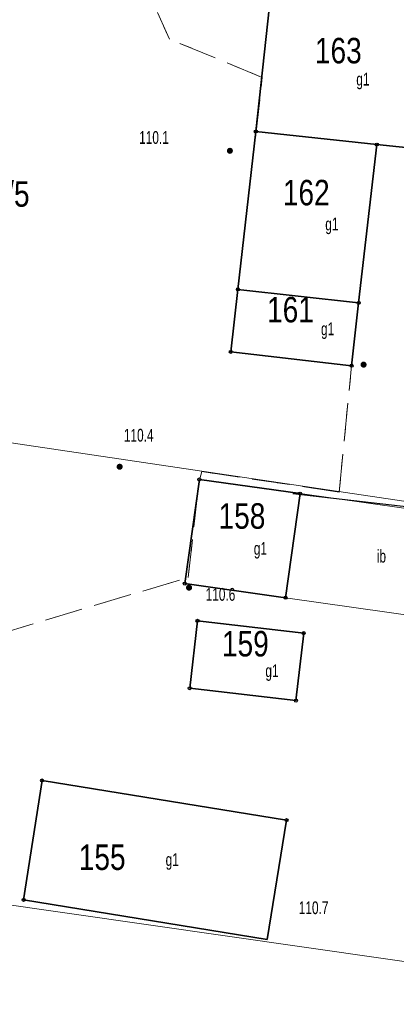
# Model space of a CAD drawing. Header units: inches. Extents: x 6497603 to 6502483, y 5925790 to 5934357.
# Tile 140 of 256: x 6501175 to 6501197, y 5926017 to 5926075. Entities that reach past the tile are written whole.
import ezdxf
from ezdxf.enums import TextEntityAlignment as Align

# ---------------------------------------------------------------- set-up
doc = ezdxf.new("R2010")
doc.units = ezdxf.units.IN
doc.header["$MEASUREMENT"] = 0
for name, pattern in [('219-1000', [0, 0]), ('egkk-1000', [3, 2.25, -0.75]), ('egug-1000', [1.5, 0.75, -0.75])]:
    doc.linetypes.add(name, pattern=pattern)
for name, color, linetype in [('211-numer działki ewidencyjnej', 7, 'Continuous'), ('217-kontur klasyfikacyjny', 7, 'Continuous'), ('218-kontur użytku gruntowego', 7, 'Continuous'), ('219-działka ewidencyjna', 7, 'Continuous'), ('312-budynek ewidencyjny', 7, 'Continuous'), ('312-oznaczenie budynku ewidencyjnego', 7, 'Continuous'), ('312-oznaczenie budynku ewidencyjnego-Atr117', 7, 'Continuous'), ('inna budowla', 7, 'Continuous'), ('inna budowla-Atr17', 7, 'Continuous'), ('ogrodzenie trwałe', 7, 'Continuous'), ('pikieta naturalna', 7, 'Continuous'), ('pikieta naturalna-Atr2', 7, 'Continuous'), ('Punkt budynku', 7, 'Continuous')]:
    doc.layers.add(name, color=color, linetype=linetype)
doc.styles.get("Standard").update_dxf_attribs({"font": 'arial.ttf'})
doc.linetypes.add('902-1000', pattern='A,5,0,[1,ksztalty.shx,S=1,R=0,X=0,Y=0],5', length=10)

# ---------------------------------------------------------------- blocks, each defined once
blk = doc.blocks.new('PUNKTBUD')
at = {"color": 0}
blk.add_circle((0, 0), 0.09, dxfattribs=at)
blk = doc.blocks.new('PW01')
at = {"linetype": 'Continuous', "lineweight": 13}
h = blk.add_hatch(color=0, dxfattribs=at)
edge = h.paths.add_edge_path()
edge.add_arc((0, 0), 0.18, 0, 360)

msp = doc.modelspace()

# ---------------------------------------------------------------- linework, layer by layer
at = {"layer": '217-kontur klasyfikacyjny', "color": 3, "linetype": 'egkk-1000', "lineweight": 18, "flags": 128}
for points in [[(6501183.59, 5926073.95), (6501182.89, 5926075.51)], [(6501189.06, 5926071.69), (6501183.59, 5926073.95)], [(6501188.65, 5926068.14), (6501189.06, 5926071.69)], [(6501187.62, 5926059.21), (6501188.65, 5926068.14)], [(6501187.2, 5926055.53), (6501187.62, 5926059.21)], [(6501194.32, 5926054.72), (6501187.2, 5926055.53)], [(6501193.59, 5926047.28), (6501194.32, 5926054.72)], [(6501185.32, 5926047.84), (6501185.49, 5926048.49)], [(6501185.49, 5926048.49), (6501193.59, 5926047.28)], [(6501184.69, 5926042.25), (6501185.32, 5926047.84)], [(6501167.65, 5926037.16), (6501184.69, 5926042.25)]]:
    msp.add_lwpolyline(points, dxfattribs=at)
at = {"layer": '218-kontur użytku gruntowego', "color": 3, "linetype": 'egug-1000', "lineweight": 18, "flags": 128}
for points in [[(6501183.59, 5926073.95), (6501182.89, 5926075.51)], [(6501189.06, 5926071.69), (6501183.59, 5926073.95)], [(6501188.65, 5926068.14), (6501189.06, 5926071.69)], [(6501187.62, 5926059.21), (6501188.65, 5926068.14)], [(6501187.2, 5926055.53), (6501187.62, 5926059.21)], [(6501194.32, 5926054.72), (6501187.2, 5926055.53)], [(6501193.59, 5926047.28), (6501194.32, 5926054.72)], [(6501185.32, 5926047.84), (6501185.49, 5926048.49)], [(6501185.49, 5926048.49), (6501193.59, 5926047.28)], [(6501184.69, 5926042.25), (6501185.32, 5926047.84)], [(6501167.65, 5926037.16), (6501184.69, 5926042.25)]]:
    msp.add_lwpolyline(points, dxfattribs=at)
at = {"layer": '219-działka ewidencyjna', "color": 3, "linetype": '219-1000', "lineweight": 18, "flags": 128}
for points in [[(6501009.79, 5926074.57), (6501218.71, 5926043.59)], [(6501214.95, 5926017.12), (6500967.56, 5926052.58)]]:
    msp.add_lwpolyline(points, dxfattribs=at)
at = {"layer": '312-budynek ewidencyjny', "color": 7, "linetype": 'Continuous', "lineweight": 35, "flags": 128}
for points in [[(6501188.68, 5926068.51), (6501189.48, 5926075.9)], [(6501187.62, 5926059.21), (6501188.68, 5926068.51)], [(6501188.68, 5926068.51), (6501195.81, 5926067.74)], [(6501195.81, 5926067.74), (6501188.68, 5926068.51)], [(6501195.81, 5926067.74), (6501194.74, 5926058.42)], [(6501199.38, 5926067.36), (6501195.81, 5926067.74)], [(6501187.2, 5926055.53), (6501187.62, 5926059.21)], [(6501187.62, 5926059.21), (6501194.74, 5926058.42)], [(6501194.74, 5926058.42), (6501187.62, 5926059.21)], [(6501194.74, 5926058.42), (6501194.32, 5926054.72)], [(6501194.32, 5926054.72), (6501187.2, 5926055.53)], [(6501184.49, 5926041.89), (6501185.35, 5926048.02)], [(6501185.35, 5926048.02), (6501191.29, 5926047.19)], [(6501191.29, 5926047.19), (6501190.43, 5926041.06)], [(6501190.43, 5926041.06), (6501184.49, 5926041.89)], [(6501184.78, 5926035.73), (6501185.24, 5926039.7)], [(6501185.24, 5926039.7), (6501191.5, 5926038.97)], [(6501191.5, 5926038.97), (6501191.04, 5926035)], [(6501191.04, 5926035), (6501184.78, 5926035.73)], [(6501174.99, 5926023.27), (6501176.08, 5926030.3)], [(6501176.08, 5926030.3), (6501190.49, 5926027.96)], [(6501190.49, 5926027.96), (6501189.35, 5926020.94)], [(6501189.35, 5926020.94), (6501174.99, 5926023.27)]]:
    msp.add_lwpolyline(points, dxfattribs=at)
at = {"layer": 'inna budowla', "color": 7, "linetype": 'Continuous', "lineweight": 18, "flags": 128}
msp.add_lwpolyline([(6501191.29, 5926047.19), (6501203.37, 5926045.48), (6501202.51, 5926039.34), (6501190.42, 5926041.05)], close=True, dxfattribs=at)
at = {"layer": 'ogrodzenie trwałe', "color": 7, "linetype": '902-1000', "lineweight": 25, "flags": 128}
msp.add_lwpolyline([(6501218.74, 5926043.97), (6501190.85, 5926047.18)], dxfattribs=at)

# ---------------------------------------------------------------- block references
at = {"layer": 'pikieta naturalna', "color": 7, "linetype": 'Continuous', "lineweight": 13}
for p in [(6501187.15, 5926067.37), (6501195.03, 5926054.78), (6501180.65, 5926048.77), (6501184.74, 5926041.65)]:
    msp.add_blockref('PW01', p, dxfattribs=at)
at = {"layer": 'Punkt budynku', "color": 5, "linetype": 'Continuous', "lineweight": 13}
for p in [(6501188.68, 5926068.51), (6501195.81, 5926067.74), (6501187.62, 5926059.21), (6501194.74, 5926058.42), (6501187.2, 5926055.53), (6501194.32, 5926054.72), (6501185.35, 5926048.02), (6501191.29, 5926047.19), (6501184.49, 5926041.89), (6501190.43, 5926041.06), (6501185.24, 5926039.7), (6501191.5, 5926038.97), (6501184.78, 5926035.73), (6501191.04, 5926035), (6501176.08, 5926030.3), (6501190.49, 5926027.96), (6501174.99, 5926023.27)]:
    msp.add_blockref('PUNKTBUD', p, dxfattribs=at)

# ---------------------------------------------------------------- texts
at = {"layer": '211-numer działki ewidencyjnej', "color": 3, "linetype": 'Continuous', "lineweight": 18, "width": 0.79}
msp.add_text('90/5', height=1.5, dxfattribs=at).set_placement((6501172.12, 5926065.58), align=Align.TOP_LEFT)
at = {"layer": '312-oznaczenie budynku ewidencyjnego', "color": 7, "linetype": 'Continuous', "lineweight": 18, "width": 0.79}
for s, p in [('163', (6501192.16, 5926072.52)), ('162', (6501190.27, 5926064.16)), ('161', (6501189.34, 5926057.27)), ('158', (6501186.48, 5926045.12)), ('159', (6501186.68, 5926037.6)), ('155', (6501178.24, 5926025.03))]:
    msp.add_text(s, height=1.5, dxfattribs=at).set_placement(p)
at = {"layer": '312-oznaczenie budynku ewidencyjnego-Atr117', "color": 7, "width": 0.667}
for p in [(6501194.99, 5926071.59), (6501193.16, 5926063.06), (6501192.91, 5926056.89), (6501188.95, 5926043.96), (6501189.63, 5926036.76), (6501183.75, 5926025.64)]:
    msp.add_text('g1', height=0.75, dxfattribs=at).set_placement(p, align=Align.MIDDLE_CENTER)
at = {"layer": 'inna budowla-Atr17', "color": 7, "width": 0.667}
msp.add_text('ib', height=0.75, dxfattribs=at).set_placement((6501195.81, 5926043.13))
at = {"layer": 'pikieta naturalna-Atr2', "color": 7, "width": 0.667}
for s, p in [('110.1', (6501181.8, 5926067.78)), ('110.4', (6501180.9, 5926050.25)), ('110.6', (6501185.72, 5926040.88)), ('110.7', (6501191.21, 5926022.43))]:
    msp.add_text(s, height=0.75, dxfattribs=at).set_placement(p)

doc.saveas('drawing.dxf')
